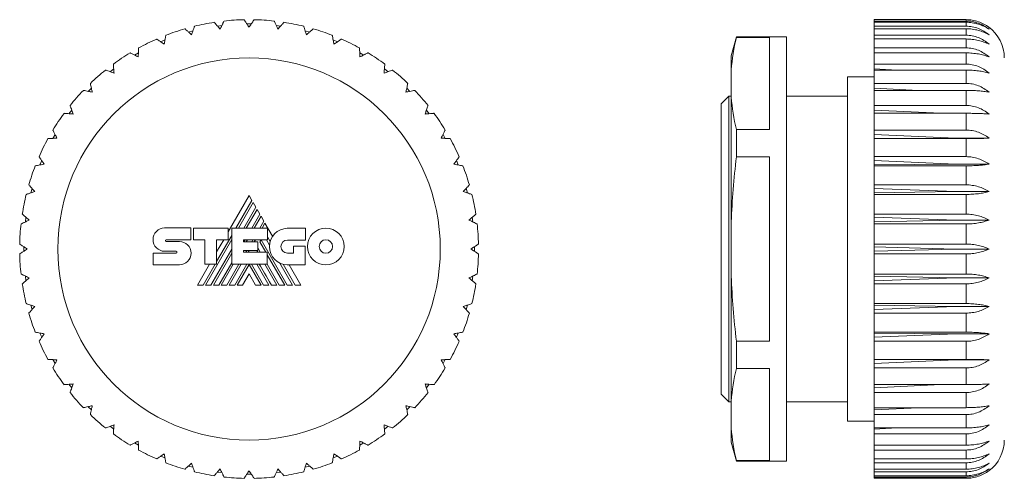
# Model space of a CAD drawing. Header units: millimetres. Extents: x 42 to 262, y 84 to 145.
# Tile 1 of 2: x 42 to 170, y 84 to 144. Entities that reach past the tile are written whole.
import ezdxf

# ---------------------------------------------------------------- set-up
doc = ezdxf.new("R2010")
doc.units = ezdxf.units.MM

msp = doc.modelspace()

# ---------------------------------------------------------------- linework, layer by layer
at = {"color": 7, "linetype": 'Continuous', "lineweight": 15}
for p, q in [((153.48, 144.41), (165.48, 144.41)), ((153.48, 144.41), (153.48, 144.23)), ((165.48, 144.23), (153.48, 144.23)), ((153.48, 144.07), (153.48, 144.23)), ((165.48, 144.23), (165.48, 144.41)), ((63.81, 142.79), (64.39, 142.95)), ((67.59, 143.58), (68.18, 143.66)), ((71.43, 143.88), (72.03, 143.88)), ((75.28, 143.66), (75.87, 143.58)), ((79.06, 142.95), (79.64, 142.79)), ((153.48, 144.07), (165.48, 144.07)), ((153.48, 144.07), (153.48, 143.55)), ((165.48, 143.55), (153.48, 143.55)), ((153.48, 143.22), (153.48, 143.55)), ((153.48, 143.22), (165.48, 143.22)), ((153.48, 143.22), (153.48, 142.37)), ((165.48, 143.55), (165.48, 144.07)), ((165.48, 142.37), (165.48, 143.22)), ((60.18, 141.52), (60.73, 141.75)), ((82.73, 141.75), (83.28, 141.52)), ((135.45, 142.16), (134.78, 139.66)), ((141.98, 142.16), (135.45, 142.16)), ((135.45, 142.16), (135.45, 142.09)), ((135.45, 142.09), (139.78, 142.09)), ((139.78, 142.09), (139.78, 130.04)), ((141.98, 142.16), (141.98, 86.66)), ((165.48, 142.37), (153.48, 142.37)), ((153.48, 141.88), (153.48, 142.37)), ((153.48, 141.88), (165.48, 141.88)), ((153.48, 141.88), (153.48, 140.71)), ((165.48, 140.71), (165.48, 141.88)), ((165.48, 140.71), (153.48, 140.71)), ((153.48, 140.08), (153.48, 140.71)), ((56.74, 139.78), (57.26, 140.08)), ((86.2, 140.08), (86.72, 139.78)), ((134.78, 137.84), (134.78, 139.66)), ((153.74, 140.07), (153.48, 140.08)), ((153.48, 140.07), (153.48, 140.08)), ((153.48, 140.07), (165.48, 140.07)), ((153.48, 140.07), (153.48, 138.6)), ((165.48, 138.6), (165.48, 140.07)), ((53.55, 137.6), (54.03, 137.97)), ((89.43, 137.97), (89.9, 137.6)), ((134.78, 134.29), (134.78, 137.84)), ((165.48, 138.6), (153.48, 138.6)), ((153.48, 137.97), (153.48, 138.6)), ((156.47, 137.82), (153.48, 137.97)), ((153.48, 137.82), (153.48, 137.97)), ((153.48, 137.82), (165.48, 137.82)), ((153.48, 137.82), (153.48, 136.08)), ((165.48, 136.08), (165.48, 137.82)), ((153.48, 136.91), (149.98, 136.91)), ((149.98, 136.91), (149.98, 91.91)), ((50.68, 135.03), (51.11, 135.46)), ((92.35, 135.46), (92.77, 135.03)), ((165.48, 136.08), (153.48, 136.08)), ((153.48, 135.46), (153.48, 136.08)), ((159.25, 135.16), (153.48, 135.46)), ((153.48, 135.16), (153.48, 135.46)), ((134.48, 134.41), (133.48, 133.41)), ((134.78, 134.41), (134.48, 134.41)), ((134.48, 134.41), (134.48, 114.41)), ((134.78, 117.96), (134.78, 134.29)), ((149.98, 134.41), (141.98, 134.41)), ((153.48, 135.16), (165.48, 135.16)), ((153.48, 135.16), (153.48, 133.18)), ((165.48, 133.18), (165.48, 135.16)), ((133.48, 114.41), (133.48, 133.41)), ((165.48, 133.18), (153.48, 133.18)), ((153.48, 132.59), (153.48, 133.18)), ((48.17, 132.11), (48.54, 132.59)), ((94.92, 132.59), (95.29, 132.11)), ((162.19, 132.16), (153.48, 132.59)), ((153.48, 132.16), (153.48, 132.59)), ((153.48, 132.16), (165.48, 132.16)), ((153.48, 132.16), (153.48, 129.97)), ((165.48, 129.97), (165.48, 132.16)), ((135.45, 130.04), (135.45, 126.46)), ((135.45, 130.04), (139.78, 130.04)), ((46.06, 128.88), (46.36, 129.4)), ((97.09, 129.4), (97.39, 128.88)), ((165.48, 129.97), (153.48, 129.97)), ((153.48, 129.4), (153.48, 129.97)), ((164.08, 128.91), (153.48, 129.4)), ((153.48, 128.88), (153.48, 129.4)), ((164.08, 128.91), (153.48, 128.88)), ((153.48, 128.85), (153.48, 128.88)), ((153.48, 128.85), (165.48, 128.85)), ((153.48, 128.85), (153.48, 126.49)), ((168.48, 128.91), (164.08, 128.91)), ((165.48, 126.49), (165.48, 128.85)), ((135.45, 126.46), (139.78, 126.46)), ((139.78, 126.46), (139.78, 102.37)), ((165.48, 126.49), (153.48, 126.49)), ((153.48, 125.97), (153.48, 126.49)), ((44.39, 125.41), (44.62, 125.97)), ((98.83, 125.97), (99.06, 125.41)), ((164.08, 125.51), (153.48, 125.97)), ((153.48, 125.41), (153.48, 125.97)), ((164.08, 125.51), (153.48, 125.41)), ((153.48, 125.29), (153.48, 125.41)), ((153.48, 125.29), (165.48, 125.29)), ((153.48, 125.29), (153.48, 122.8)), ((168.48, 125.51), (164.08, 125.51)), ((165.48, 122.8), (165.48, 125.29)), ((43.19, 121.75), (43.35, 122.33)), ((100.11, 122.33), (100.27, 121.75)), ((165.48, 122.8), (153.48, 122.8)), ((153.48, 122.33), (153.48, 122.8)), ((164.08, 121.92), (153.48, 122.33)), ((153.48, 121.75), (153.48, 122.33)), ((71.74, 121.39), (69.01, 116.67)), ((72.1, 120.76), (71.74, 121.39)), ((164.08, 121.92), (153.48, 121.75)), ((153.48, 121.55), (153.48, 121.75)), ((153.48, 121.55), (165.48, 121.55)), ((153.48, 121.55), (153.48, 118.97)), ((168.48, 121.92), (164.08, 121.92)), ((165.48, 118.97), (165.48, 121.55)), ((70.01, 117.14), (72.1, 120.76)), ((72.26, 120.48), (70.33, 117.14)), ((71.04, 117.14), (72.62, 119.87)), ((72.62, 119.87), (72.26, 120.48)), ((42.48, 117.96), (42.56, 118.56)), ((72.78, 119.59), (71.36, 117.14)), ((72.08, 117.14), (73.14, 118.97)), ((73.3, 118.69), (72.4, 117.14)), ((73.14, 118.97), (72.78, 119.59)), ((73.66, 118.06), (73.3, 118.69)), ((100.9, 118.56), (100.98, 117.96)), ((165.48, 118.97), (153.48, 118.97)), ((153.48, 118.56), (153.48, 118.97)), ((164.08, 118.2), (153.48, 118.56)), ((153.48, 117.96), (153.48, 118.56)), ((60.68, 117.16), (64.11, 117.16)), ((64.11, 117.16), (64.11, 115.62)), ((73.12, 117.14), (73.66, 118.06)), ((73.81, 117.79), (73.43, 117.14)), ((74.8, 116.09), (73.81, 117.79)), ((134.78, 110.87), (134.78, 117.96)), ((164.08, 118.2), (153.48, 117.96)), ((153.48, 117.69), (153.48, 117.96)), ((153.48, 117.69), (165.48, 117.69)), ((153.48, 117.69), (153.48, 115.06)), ((168.48, 118.2), (164.08, 118.2)), ((165.48, 115.06), (165.48, 117.69)), ((64.45, 115.62), (64.45, 117.15)), ((64.45, 117.15), (69.01, 117.15)), ((67.49, 112.78), (69.47, 116.2)), ((69.01, 117.15), (69.01, 115.63)), ((69.47, 117.14), (74.12, 117.14)), ((69.47, 112.42), (69.47, 117.14)), ((74.12, 117.14), (74.12, 115.61)), ((74.12, 116.01), (74.48, 115.38)), ((79.11, 117.12), (76.72, 117.12)), ((79.11, 115.59), (79.11, 117.12)), ((42.27, 114.11), (42.27, 114.71)), ((64.11, 115.62), (60.88, 115.62)), ((60.88, 115.39), (62.62, 115.39)), ((65.93, 115.62), (64.45, 115.62)), ((65.93, 112.42), (65.93, 115.62)), ((69.47, 115.64), (66.03, 109.69)), ((69.01, 115.63), (67.49, 115.63)), ((67.49, 115.63), (67.49, 112.42)), ((68.41, 115.63), (67.49, 114.04)), ((74.12, 115.61), (71.01, 115.61)), ((71.01, 115.61), (71.01, 115.36)), ((71.01, 115.36), (72.86, 115.36)), ((71.05, 115.36), (71.2, 115.61)), ((71.52, 115.61), (71.37, 115.36)), ((72.09, 115.36), (72.24, 115.61)), ((72.55, 115.61), (72.41, 115.36)), ((72.86, 115.36), (72.86, 114.21)), ((73.13, 115.33), (73.29, 115.6)), ((73.91, 113.98), (73.13, 115.33)), ((73.29, 115.6), (76.71, 109.69)), ((74.4, 114.91), (74, 115.61)), ((76.75, 115.59), (79.11, 115.59)), ((77.54, 114.78), (77.54, 113.87)), ((79.05, 114.78), (77.54, 114.78)), ((79.05, 112.35), (79.05, 114.78)), ((101.19, 114.71), (101.19, 114.11)), ((153.48, 114.71), (153.48, 115.06)), ((165.48, 115.06), (153.48, 115.06)), ((164.08, 114.41), (153.48, 114.71)), ((153.48, 114.11), (153.48, 114.71)), ((59.17, 112.35), (59.17, 113.87)), ((59.17, 113.87), (62.19, 113.87)), ((62.19, 114.12), (60.68, 114.12)), ((66.74, 109.69), (69.47, 114.41)), ((69.47, 113.85), (67.07, 109.69)), ((72.86, 114.21), (71.01, 114.21)), ((71.01, 114.21), (71.01, 113.98)), ((71.01, 113.98), (74.09, 113.98)), ((71.29, 113.98), (71.43, 114.21)), ((71.74, 114.21), (71.61, 113.98)), ((72.87, 113.98), (72.74, 114.21)), ((72.86, 114.57), (73.2, 113.98)), ((74.09, 113.98), (74.09, 112.42)), ((76.39, 109.69), (74.09, 113.66)), ((77.54, 113.87), (76.75, 113.87)), ((133.48, 95.41), (133.48, 114.41)), ((134.48, 114.41), (134.48, 94.41)), ((164.08, 114.41), (153.48, 114.11)), ((153.48, 113.77), (153.48, 114.11)), ((153.48, 113.77), (165.48, 113.77)), ((153.48, 113.77), (153.48, 111.14)), ((168.48, 114.41), (164.08, 114.41)), ((165.48, 111.14), (165.48, 113.77)), ((62.62, 112.35), (59.17, 112.35)), ((66.55, 112.42), (64.98, 109.69)), ((65.71, 109.69), (67.28, 112.42)), ((67.49, 112.42), (65.93, 112.42)), ((67.78, 109.69), (69.47, 112.62)), ((69.67, 112.42), (68.1, 109.69)), ((68.81, 109.69), (70.39, 112.42)), ((70.71, 112.42), (69.14, 109.69)), ((74.09, 112.42), (69.47, 112.42)), ((69.85, 109.69), (71.44, 112.42)), ((70.17, 109.69), (71.73, 112.4)), ((71.73, 112.4), (73.29, 109.69)), ((72.03, 112.42), (73.61, 109.69)), ((74.32, 109.69), (72.74, 112.42)), ((75.35, 109.69), (73.77, 112.42)), ((74.09, 112.43), (75.68, 109.69)), ((77.42, 109.69), (75.76, 112.56)), ((76.2, 112.41), (77.77, 109.69)), ((76.72, 112.35), (79.05, 112.35)), ((78.49, 109.69), (76.96, 112.35)), ((42.56, 110.27), (42.48, 110.87)), ((71.73, 111.16), (70.87, 109.69)), ((72.58, 109.69), (71.73, 111.16)), ((100.98, 110.87), (100.9, 110.27)), ((134.78, 94.53), (134.78, 110.87)), ((153.48, 110.87), (153.48, 111.14)), ((165.48, 111.14), (153.48, 111.14)), ((164.08, 110.63), (153.48, 110.87)), ((153.48, 110.27), (153.48, 110.87)), ((64.98, 109.69), (65.71, 109.69)), ((66.03, 109.69), (66.74, 109.69)), ((67.07, 109.69), (67.78, 109.69)), ((68.1, 109.69), (68.81, 109.69)), ((69.14, 109.69), (69.85, 109.69)), ((70.87, 109.69), (70.17, 109.69)), ((73.29, 109.69), (72.58, 109.69)), ((73.61, 109.69), (74.32, 109.69)), ((74.64, 109.69), (75.35, 109.69)), ((75.68, 109.69), (76.39, 109.69)), ((76.71, 109.69), (77.42, 109.69)), ((77.77, 109.69), (78.49, 109.69)), ((164.08, 110.63), (153.48, 110.27)), ((153.48, 109.86), (153.48, 110.27)), ((153.48, 109.86), (165.48, 109.86)), ((153.48, 109.86), (153.48, 107.27)), ((168.48, 110.63), (164.08, 110.63)), ((165.48, 107.27), (165.48, 109.86)), ((43.35, 106.5), (43.19, 107.08)), ((100.27, 107.08), (100.11, 106.5)), ((165.48, 107.27), (153.48, 107.27)), ((153.48, 107.08), (153.48, 107.27)), ((164.08, 106.91), (153.48, 107.08)), ((153.48, 106.5), (153.48, 107.08)), ((164.08, 106.91), (153.48, 106.5)), ((168.48, 106.91), (164.08, 106.91)), ((153.48, 106.03), (153.48, 106.5)), ((153.48, 106.03), (165.48, 106.03)), ((153.48, 106.03), (153.48, 103.53)), ((165.48, 103.53), (165.48, 106.03)), ((44.62, 102.86), (44.39, 103.42)), ((99.06, 103.42), (98.83, 102.86)), ((165.48, 103.53), (153.48, 103.53)), ((153.48, 103.42), (153.48, 103.53)), ((164.08, 103.32), (153.48, 103.42)), ((153.48, 102.86), (153.48, 103.42)), ((164.08, 103.32), (153.48, 102.86)), ((168.48, 103.32), (164.08, 103.32)), ((135.45, 102.37), (135.45, 98.78)), ((135.45, 102.37), (139.78, 102.37)), ((153.48, 102.34), (153.48, 102.86)), ((153.48, 102.34), (165.48, 102.34)), ((153.48, 102.34), (153.48, 99.98)), ((165.48, 99.98), (165.48, 102.34)), ((46.36, 99.42), (46.06, 99.94)), ((97.39, 99.94), (97.09, 99.42)), ((165.48, 99.98), (153.48, 99.98)), ((153.48, 99.94), (153.48, 99.98)), ((164.08, 99.91), (153.48, 99.94)), ((153.48, 99.42), (153.48, 99.94)), ((164.08, 99.91), (153.48, 99.42)), ((153.48, 98.86), (153.48, 99.42)), ((168.48, 99.91), (164.08, 99.91)), ((135.45, 98.78), (139.78, 98.78)), ((139.78, 98.78), (139.78, 86.74)), ((153.48, 98.86), (165.48, 98.86)), ((153.48, 98.86), (153.48, 96.67)), ((165.48, 96.67), (165.48, 98.86)), ((48.54, 96.24), (48.17, 96.72)), ((95.29, 96.72), (94.92, 96.24)), ((165.48, 96.67), (153.48, 96.67)), ((162.19, 96.67), (153.48, 96.24)), ((153.48, 96.24), (153.48, 96.67)), ((133.48, 95.41), (134.48, 94.41)), ((153.48, 95.64), (153.48, 96.24)), ((153.48, 95.64), (165.48, 95.64)), ((153.48, 95.64), (153.48, 93.66)), ((165.48, 93.66), (165.48, 95.64)), ((134.48, 94.41), (134.78, 94.41)), ((134.78, 90.99), (134.78, 94.53)), ((141.98, 94.41), (149.98, 94.41)), ((51.11, 93.37), (50.68, 93.79)), ((92.77, 93.79), (92.35, 93.37)), ((165.48, 93.66), (153.48, 93.66)), ((159.25, 93.66), (153.48, 93.37)), ((153.48, 93.37), (153.48, 93.66)), ((153.48, 92.75), (153.48, 93.37)), ((153.48, 92.75), (165.48, 92.75)), ((153.48, 92.75), (153.48, 91.01)), ((165.48, 91.01), (165.48, 92.75)), ((149.98, 91.91), (153.48, 91.91)), ((54.03, 90.86), (53.55, 91.22)), ((89.9, 91.22), (89.43, 90.86)), ((134.78, 89.16), (134.78, 90.99)), ((165.48, 91.01), (153.48, 91.01)), ((156.47, 91.01), (153.48, 90.86)), ((153.48, 90.86), (153.48, 91.01)), ((153.48, 90.22), (153.48, 90.86)), ((153.48, 90.22), (165.48, 90.22)), ((153.48, 90.22), (153.48, 88.76)), ((165.48, 88.76), (165.48, 90.22)), ((57.26, 88.75), (56.74, 89.05)), ((86.72, 89.05), (86.2, 88.75)), ((134.78, 89.16), (135.45, 86.66)), ((165.48, 88.76), (153.48, 88.76)), ((153.74, 88.76), (153.48, 88.75)), ((153.48, 88.75), (153.48, 88.76)), ((153.48, 88.12), (153.48, 88.75)), ((153.48, 88.12), (165.48, 88.12)), ((153.48, 88.12), (153.48, 86.95)), ((165.48, 86.95), (165.48, 88.12)), ((60.73, 87.08), (60.18, 87.31)), ((83.28, 87.31), (82.73, 87.08)), ((135.45, 86.74), (135.45, 86.66)), ((135.45, 86.74), (139.78, 86.74)), ((135.45, 86.66), (141.98, 86.66)), ((165.48, 86.95), (153.48, 86.95)), ((153.48, 86.46), (153.48, 86.95)), ((153.48, 86.46), (165.48, 86.46)), ((153.48, 86.46), (153.48, 85.61)), ((165.48, 85.61), (165.48, 86.46)), ((64.39, 85.88), (63.81, 86.03)), ((68.18, 85.16), (67.59, 85.24)), ((75.87, 85.24), (75.28, 85.16)), ((79.64, 86.03), (79.06, 85.88)), ((165.48, 85.61), (153.48, 85.61)), ((153.48, 85.27), (153.48, 85.61)), ((153.48, 85.27), (165.48, 85.27)), ((153.48, 85.27), (153.48, 84.76)), ((165.48, 84.76), (165.48, 85.27)), ((72.03, 84.95), (71.43, 84.95)), ((165.48, 84.76), (153.48, 84.76)), ((153.48, 84.59), (153.48, 84.76)), ((153.48, 84.59), (165.48, 84.59)), ((153.48, 84.59), (153.48, 84.42)), ((165.48, 84.42), (153.48, 84.42)), ((165.48, 84.42), (165.48, 84.59))]:
    msp.add_line(p, q, dxfattribs=at)
msp.add_circle((71.73, 114.41), 25, dxfattribs=at)
for centre, radius, start, end in [((71.73, 114.41), 30, 91.2329, 96.2671), ((71.73, 114.41), 30, 83.7329, 88.7671), ((71.73, 114.41), 30, 106.2329, 111.2671), ((71.73, 114.41), 30, 98.7329, 103.7671), ((71.73, 114.41), 30, 76.2329, 81.2671), ((71.73, 114.41), 30, 68.7329, 73.7671), ((165.48, 139.41), 5, 0, 53.9007), ((71.73, 114.41), 30, 113.7329, 118.7671), ((71.73, 114.41), 30, 61.2329, 66.2671), ((71.73, 114.41), 30, 121.2329, 126.2671), ((71.73, 114.41), 30, 53.7329, 58.7671), ((71.73, 114.41), 30, 128.7329, 133.7671), ((71.73, 114.41), 30, 46.2329, 51.2671), ((71.73, 114.41), 30, 136.2329, 141.2671), ((71.73, 114.41), 30, 38.7329, 43.7671), ((71.73, 114.41), 30, 143.7329, 148.7671), ((71.73, 114.41), 30, 31.2329, 36.2671), ((71.73, 114.41), 30, 151.2329, 156.2671), ((71.73, 114.41), 30, 23.7329, 28.7671), ((71.73, 114.41), 30, 158.7329, 163.7671), ((71.73, 114.41), 30, 16.2329, 21.2671), ((71.73, 114.41), 30, 166.2329, 171.2671), ((71.73, 114.41), 30, 8.7329, 13.7671), ((71.73, 114.41), 30, 173.7329, 178.7671), ((71.73, 114.41), 30, 1.2329, 6.2671), ((71.73, 114.41), 30, 181.2329, 186.2671), ((71.73, 114.41), 30, 353.7329, 358.7671), ((71.73, 114.41), 30, 188.7329, 193.7671), ((71.73, 114.41), 30, 346.2329, 351.2671), ((71.73, 114.41), 30, 196.2329, 201.2671), ((71.73, 114.41), 30, 338.7329, 343.7671), ((71.73, 114.41), 30, 203.7329, 208.7671), ((71.73, 114.41), 30, 331.2329, 336.2671), ((71.73, 114.41), 30, 211.2329, 216.2671), ((71.73, 114.41), 30, 323.7329, 328.7671), ((71.73, 114.41), 30, 218.7329, 223.7671), ((71.73, 114.41), 30, 316.2329, 321.2671), ((71.73, 114.41), 30, 226.2329, 231.2671), ((71.73, 114.41), 30, 308.7329, 313.7671), ((71.73, 114.41), 30, 233.7329, 238.7671), ((71.73, 114.41), 30, 301.2329, 306.2671), ((165.48, 89.41), 5, 306.7158, 0), ((71.73, 114.41), 30, 241.2329, 246.2671), ((71.73, 114.41), 30, 293.7329, 298.7671), ((71.73, 114.41), 30, 248.7329, 253.7671), ((71.73, 114.41), 30, 286.2329, 291.2671), ((71.73, 114.41), 30, 256.2329, 261.2671), ((71.73, 114.41), 30, 278.7329, 283.7671), ((71.73, 114.41), 30, 263.7329, 268.7671), ((71.73, 114.41), 30, 271.2329, 276.2671)]:
    msp.add_arc(centre, radius, start, end, dxfattribs=at)
for points in [[(68.45, 144.23), (68.45, 144.23), (68.44, 144.21), (68.4, 144.11), (68.36, 144.04), (68.27, 143.86), (68.22, 143.75), (68.1, 143.48), (68.02, 143.33), (67.94, 143.16)], [(71.73, 143.41), (71.63, 143.57), (71.54, 143.71), (71.38, 143.95), (71.31, 144.06), (71.2, 144.23), (71.16, 144.29), (71.1, 144.38), (71.08, 144.41), (71.08, 144.41)], [(72.37, 144.41), (72.37, 144.41), (72.36, 144.38), (72.3, 144.3), (72.26, 144.23), (72.15, 144.06), (72.08, 143.95), (71.92, 143.71), (71.83, 143.57), (71.73, 143.41)], [(75.51, 143.16), (75.43, 143.33), (75.36, 143.48), (75.24, 143.74), (75.18, 143.86), (75.09, 144.04), (75.06, 144.11), (75.02, 144.21), (75, 144.23), (75, 144.23)], [(168.48, 143.41), (168.27, 143.57), (168.06, 143.71), (167.59, 143.95), (167.35, 144.06), (166.83, 144.23), (166.57, 144.29), (166.03, 144.38), (165.76, 144.41), (165.48, 144.41)], [(165.48, 144.23), (165.76, 144.23), (166.03, 144.21), (166.57, 144.11), (166.83, 144.04), (167.35, 143.86), (167.59, 143.75), (168.05, 143.48), (168.27, 143.33), (168.48, 143.16)], [(64.22, 142.42), (64.09, 142.55), (63.96, 142.66), (63.75, 142.85), (63.65, 142.94), (63.5, 143.08), (63.44, 143.13), (63.36, 143.2), (63.34, 143.22), (63.34, 143.22)], [(64.59, 143.55), (64.59, 143.55), (64.58, 143.53), (64.55, 143.43), (64.52, 143.35), (64.46, 143.16), (64.42, 143.04), (64.33, 142.76), (64.28, 142.6), (64.22, 142.42)], [(67.94, 143.16), (67.82, 143.31), (67.72, 143.43), (67.53, 143.65), (67.44, 143.75), (67.31, 143.91), (67.26, 143.96), (67.19, 144.04), (67.17, 144.07), (67.17, 144.07)], [(76.28, 144.07), (76.28, 144.07), (76.27, 144.04), (76.2, 143.97), (76.15, 143.91), (76.01, 143.75), (75.93, 143.65), (75.74, 143.43), (75.63, 143.31), (75.51, 143.16)], [(79.23, 142.42), (79.18, 142.6), (79.13, 142.76), (79.04, 143.04), (79, 143.16), (78.93, 143.35), (78.91, 143.43), (78.88, 143.53), (78.87, 143.55), (78.87, 143.55)], [(80.12, 143.22), (80.12, 143.22), (80.1, 143.2), (80.02, 143.13), (79.96, 143.08), (79.81, 142.94), (79.71, 142.86), (79.5, 142.66), (79.37, 142.55), (79.23, 142.42)], [(168.48, 143.16), (168.27, 143.31), (168.06, 143.43), (167.59, 143.65), (167.35, 143.75), (166.83, 143.91), (166.57, 143.96), (166.03, 144.04), (165.76, 144.07), (165.48, 144.07)], [(165.48, 143.55), (165.76, 143.55), (166.03, 143.53), (166.57, 143.43), (166.83, 143.35), (167.35, 143.16), (167.59, 143.04), (168.05, 142.76), (168.27, 142.6), (168.48, 142.42)], [(168.48, 142.42), (168.27, 142.55), (168.06, 142.66), (167.59, 142.85), (167.35, 142.94), (166.83, 143.08), (166.57, 143.13), (166.03, 143.2), (165.76, 143.22), (165.48, 143.22)], [(60.63, 141.21), (60.48, 141.31), (60.34, 141.4), (60.1, 141.57), (60, 141.64), (59.83, 141.76), (59.76, 141.8), (59.68, 141.86), (59.65, 141.88), (59.65, 141.88)], [(60.85, 142.37), (60.85, 142.37), (60.84, 142.34), (60.82, 142.24), (60.81, 142.16), (60.77, 141.96), (60.75, 141.84), (60.7, 141.55), (60.66, 141.39), (60.63, 141.21)], [(82.83, 141.21), (82.79, 141.39), (82.76, 141.55), (82.71, 141.84), (82.69, 141.96), (82.65, 142.16), (82.63, 142.24), (82.62, 142.34), (82.61, 142.37), (82.61, 142.37)], [(83.8, 141.88), (83.8, 141.88), (83.78, 141.86), (83.69, 141.8), (83.63, 141.76), (83.46, 141.64), (83.36, 141.57), (83.12, 141.4), (82.98, 141.31), (82.83, 141.21)], [(165.48, 142.37), (165.76, 142.37), (166.03, 142.34), (166.57, 142.24), (166.83, 142.16), (167.35, 141.96), (167.59, 141.84), (168.05, 141.55), (168.27, 141.39), (168.48, 141.21)], [(168.48, 141.21), (168.27, 141.31), (168.06, 141.4), (167.59, 141.57), (167.35, 141.64), (166.83, 141.76), (166.57, 141.8), (166.03, 141.86), (165.76, 141.88), (165.48, 141.88)], [(57.29, 140.71), (57.29, 140.71), (57.29, 140.68), (57.28, 140.58), (57.28, 140.5), (57.27, 140.3), (57.26, 140.17), (57.25, 139.88), (57.24, 139.71), (57.23, 139.53)], [(86.23, 139.53), (86.22, 139.71), (86.21, 139.88), (86.2, 140.17), (86.19, 140.29), (86.18, 140.5), (86.17, 140.58), (86.17, 140.68), (86.17, 140.71), (86.17, 140.71)], [(165.48, 140.71), (165.76, 140.71), (166.03, 140.68), (166.57, 140.58), (166.83, 140.5), (167.35, 140.3), (167.59, 140.17), (168.05, 139.88), (168.27, 139.71), (168.48, 139.53)], [(57.23, 139.53), (57.06, 139.61), (56.92, 139.69), (56.66, 139.82), (56.54, 139.88), (56.36, 139.97), (56.29, 140), (56.2, 140.05), (56.17, 140.07), (56.17, 140.07)], [(87.28, 140.07), (87.28, 140.07), (87.26, 140.05), (87.17, 140.01), (87.1, 139.97), (86.91, 139.88), (86.8, 139.82), (86.54, 139.69), (86.39, 139.61), (86.23, 139.53)], [(168.48, 139.53), (168.27, 139.61), (168.06, 139.69), (167.59, 139.82), (167.35, 139.88), (166.83, 139.97), (166.57, 140), (166.03, 140.05), (165.76, 140.07), (165.48, 140.07)], [(54.07, 137.42), (53.9, 137.48), (53.74, 137.54), (53.47, 137.63), (53.35, 137.68), (53.16, 137.74), (53.08, 137.77), (52.98, 137.81), (52.96, 137.82), (52.96, 137.82)], [(53.98, 138.6), (53.98, 138.6), (53.98, 138.57), (53.99, 138.47), (54, 138.39), (54.01, 138.19), (54.02, 138.06), (54.05, 137.77), (54.06, 137.6), (54.07, 137.42)], [(89.38, 137.42), (89.4, 137.6), (89.41, 137.77), (89.43, 138.06), (89.44, 138.19), (89.46, 138.39), (89.47, 138.47), (89.47, 138.57), (89.48, 138.6), (89.48, 138.6)], [(90.5, 137.82), (90.5, 137.82), (90.47, 137.81), (90.38, 137.77), (90.3, 137.74), (90.11, 137.68), (89.99, 137.63), (89.72, 137.54), (89.56, 137.48), (89.38, 137.42)], [(165.48, 138.6), (165.76, 138.6), (166.03, 138.57), (166.57, 138.47), (166.83, 138.39), (167.35, 138.19), (167.59, 138.06), (168.05, 137.77), (168.27, 137.6), (168.48, 137.42)], [(168.48, 137.42), (168.27, 137.48), (168.06, 137.54), (167.59, 137.63), (167.35, 137.68), (166.83, 137.74), (166.57, 137.77), (166.03, 137.81), (165.76, 137.82), (165.48, 137.82)], [(50.98, 136.08), (50.98, 136.08), (50.98, 136.05), (51, 135.95), (51.02, 135.87), (51.06, 135.67), (51.09, 135.55), (51.15, 135.26), (51.18, 135.1), (51.22, 134.92)], [(92.24, 134.92), (92.27, 135.1), (92.31, 135.26), (92.37, 135.55), (92.39, 135.67), (92.44, 135.87), (92.45, 135.95), (92.48, 136.05), (92.48, 136.08), (92.48, 136.08)], [(165.48, 136.08), (165.76, 136.08), (166.03, 136.05), (166.57, 135.95), (166.83, 135.87), (167.35, 135.67), (167.59, 135.55), (168.05, 135.26), (168.27, 135.1), (168.48, 134.92)], [(51.22, 134.92), (51.04, 134.96), (50.88, 134.99), (50.6, 135.05), (50.47, 135.08), (50.27, 135.12), (50.19, 135.14), (50.09, 135.16), (50.06, 135.16), (50.06, 135.16)], [(93.39, 135.16), (93.39, 135.16), (93.37, 135.16), (93.26, 135.14), (93.19, 135.12), (92.99, 135.08), (92.86, 135.05), (92.58, 134.99), (92.42, 134.96), (92.24, 134.92)], [(168.48, 134.92), (168.27, 134.96), (168.06, 134.99), (167.59, 135.05), (167.35, 135.08), (166.83, 135.12), (166.57, 135.14), (166.03, 135.16), (165.76, 135.16), (165.48, 135.16)], [(48.33, 133.18), (48.33, 133.18), (48.34, 133.16), (48.37, 133.06), (48.4, 132.99), (48.47, 132.79), (48.51, 132.67), (48.6, 132.4), (48.66, 132.24), (48.72, 132.07)], [(94.74, 132.07), (94.8, 132.24), (94.85, 132.4), (94.95, 132.67), (94.99, 132.79), (95.06, 132.99), (95.09, 133.06), (95.12, 133.16), (95.13, 133.18), (95.13, 133.18)], [(165.48, 133.18), (165.76, 133.18), (166.03, 133.16), (166.57, 133.06), (166.83, 132.99), (167.35, 132.79), (167.59, 132.67), (168.05, 132.4), (168.27, 132.24), (168.48, 132.07)], [(48.72, 132.07), (48.54, 132.08), (48.37, 132.09), (48.08, 132.12), (47.96, 132.13), (47.75, 132.14), (47.67, 132.15), (47.57, 132.16), (47.54, 132.16), (47.54, 132.16)], [(95.92, 132.16), (95.92, 132.16), (95.89, 132.16), (95.79, 132.15), (95.71, 132.14), (95.5, 132.13), (95.38, 132.12), (95.09, 132.09), (94.92, 132.08), (94.74, 132.07)], [(168.48, 132.07), (168.27, 132.08), (168.06, 132.09), (167.59, 132.12), (167.35, 132.13), (166.83, 132.14), (166.57, 132.15), (166.03, 132.16), (165.76, 132.16), (165.48, 132.16)], [(46.61, 128.91), (46.43, 128.9), (46.26, 128.89), (45.97, 128.88), (45.85, 128.87), (45.64, 128.86), (45.56, 128.86), (45.46, 128.85), (45.43, 128.85), (45.43, 128.85)], [(46.08, 129.97), (46.08, 129.97), (46.09, 129.94), (46.14, 129.85), (46.17, 129.78), (46.27, 129.6), (46.32, 129.49), (46.45, 129.23), (46.53, 129.08), (46.61, 128.91)], [(96.84, 128.91), (96.93, 129.08), (97, 129.23), (97.13, 129.48), (97.19, 129.6), (97.29, 129.78), (97.32, 129.85), (97.37, 129.94), (97.38, 129.97), (97.38, 129.97)], [(98.03, 128.85), (98.03, 128.85), (98, 128.85), (97.89, 128.86), (97.82, 128.86), (97.61, 128.87), (97.49, 128.88), (97.2, 128.89), (97.03, 128.9), (96.84, 128.91)], [(165.48, 129.97), (165.76, 129.97), (166.03, 129.94), (166.57, 129.85), (166.83, 129.78), (167.35, 129.6), (167.59, 129.49), (168.05, 129.23), (168.27, 129.08), (168.48, 128.91)], [(168.48, 128.91), (168.27, 128.9), (168.06, 128.89), (167.59, 128.88), (167.35, 128.87), (166.83, 128.86), (166.57, 128.86), (166.03, 128.85), (165.76, 128.85), (165.48, 128.85)], [(44.27, 126.49), (44.27, 126.49), (44.28, 126.46), (44.34, 126.38), (44.39, 126.31), (44.5, 126.14), (44.57, 126.04), (44.74, 125.8), (44.83, 125.66), (44.94, 125.51)], [(98.52, 125.51), (98.63, 125.66), (98.72, 125.8), (98.88, 126.04), (98.96, 126.14), (99.07, 126.31), (99.12, 126.38), (99.18, 126.46), (99.19, 126.49), (99.19, 126.49)], [(165.48, 126.49), (165.76, 126.49), (166.03, 126.46), (166.57, 126.38), (166.83, 126.31), (167.35, 126.14), (167.59, 126.04), (168.05, 125.8), (168.27, 125.66), (168.48, 125.51)], [(44.94, 125.51), (44.75, 125.48), (44.59, 125.45), (44.31, 125.39), (44.18, 125.37), (43.98, 125.33), (43.9, 125.32), (43.8, 125.3), (43.77, 125.29), (43.77, 125.29)], [(99.69, 125.29), (99.69, 125.29), (99.66, 125.3), (99.56, 125.32), (99.48, 125.33), (99.28, 125.37), (99.15, 125.39), (98.87, 125.45), (98.7, 125.48), (98.52, 125.51)], [(168.48, 125.51), (168.27, 125.48), (168.06, 125.45), (167.59, 125.39), (167.35, 125.37), (166.83, 125.33), (166.57, 125.32), (166.03, 125.3), (165.76, 125.29), (165.48, 125.29)], [(42.93, 122.8), (42.93, 122.8), (42.94, 122.78), (43.01, 122.7), (43.07, 122.64), (43.2, 122.49), (43.29, 122.4), (43.48, 122.18), (43.59, 122.06), (43.72, 121.92)], [(99.74, 121.92), (99.86, 122.06), (99.98, 122.18), (100.17, 122.4), (100.25, 122.49), (100.39, 122.64), (100.44, 122.7), (100.51, 122.78), (100.53, 122.8), (100.53, 122.8)], [(165.48, 122.8), (165.76, 122.8), (166.03, 122.78), (166.57, 122.7), (166.83, 122.64), (167.35, 122.49), (167.59, 122.4), (168.05, 122.18), (168.27, 122.06), (168.48, 121.92)], [(43.72, 121.92), (43.54, 121.86), (43.38, 121.81), (43.11, 121.72), (42.99, 121.68), (42.79, 121.62), (42.72, 121.59), (42.62, 121.56), (42.59, 121.55), (42.59, 121.55)], [(100.87, 121.55), (100.87, 121.55), (100.84, 121.56), (100.74, 121.59), (100.67, 121.62), (100.47, 121.68), (100.35, 121.72), (100.08, 121.81), (99.92, 121.86), (99.74, 121.92)], [(168.48, 121.92), (168.27, 121.86), (168.06, 121.81), (167.59, 121.72), (167.35, 121.68), (166.83, 121.62), (166.57, 121.59), (166.03, 121.56), (165.76, 121.55), (165.48, 121.55)], [(42.08, 118.97), (42.08, 118.97), (42.1, 118.95), (42.18, 118.88), (42.24, 118.83), (42.39, 118.7), (42.49, 118.62), (42.71, 118.43), (42.84, 118.32), (42.98, 118.2)], [(100.48, 118.2), (100.62, 118.32), (100.75, 118.43), (100.97, 118.62), (101.06, 118.7), (101.22, 118.83), (101.28, 118.88), (101.36, 118.95), (101.38, 118.97), (101.38, 118.97)], [(165.48, 118.97), (165.76, 118.97), (166.03, 118.95), (166.57, 118.88), (166.83, 118.83), (167.35, 118.7), (167.59, 118.62), (168.05, 118.43), (168.27, 118.32), (168.48, 118.2)], [(42.98, 118.2), (42.81, 118.12), (42.66, 118.05), (42.4, 117.92), (42.28, 117.87), (42.1, 117.78), (42.03, 117.75), (41.93, 117.7), (41.91, 117.69), (41.91, 117.69)], [(101.55, 117.69), (101.55, 117.69), (101.53, 117.7), (101.43, 117.74), (101.36, 117.78), (101.17, 117.87), (101.06, 117.92), (100.8, 118.05), (100.65, 118.12), (100.48, 118.2)], [(168.48, 118.2), (168.27, 118.12), (168.06, 118.05), (167.59, 117.92), (167.35, 117.87), (166.83, 117.78), (166.57, 117.75), (166.03, 117.7), (165.76, 117.69), (165.48, 117.69)], [(41.74, 115.06), (41.74, 115.06), (41.76, 115.04), (41.85, 114.99), (41.91, 114.94), (42.08, 114.83), (42.19, 114.76), (42.43, 114.6), (42.57, 114.51), (42.73, 114.41)], [(100.73, 114.41), (100.88, 114.51), (101.02, 114.6), (101.27, 114.76), (101.37, 114.83), (101.55, 114.94), (101.61, 114.99), (101.7, 115.04), (101.72, 115.06), (101.72, 115.06)], [(165.48, 115.06), (165.76, 115.06), (166.03, 115.04), (166.57, 114.99), (166.83, 114.94), (167.35, 114.83), (167.59, 114.76), (168.05, 114.6), (168.27, 114.51), (168.48, 114.41)], [(42.73, 114.41), (42.57, 114.31), (42.44, 114.22), (42.19, 114.06), (42.08, 113.99), (41.91, 113.88), (41.85, 113.84), (41.76, 113.78), (41.74, 113.77), (41.74, 113.77)], [(101.72, 113.77), (101.72, 113.77), (101.7, 113.78), (101.61, 113.84), (101.55, 113.88), (101.37, 113.99), (101.27, 114.06), (101.02, 114.22), (100.88, 114.31), (100.73, 114.41)], [(168.48, 114.41), (168.27, 114.31), (168.06, 114.22), (167.59, 114.06), (167.35, 113.99), (166.83, 113.88), (166.57, 113.84), (166.03, 113.78), (165.76, 113.77), (165.48, 113.77)], [(41.91, 111.14), (41.91, 111.14), (41.93, 111.13), (42.03, 111.08), (42.1, 111.05), (42.28, 110.96), (42.4, 110.91), (42.66, 110.78), (42.81, 110.71), (42.98, 110.63)], [(100.48, 110.63), (100.65, 110.71), (100.8, 110.78), (101.06, 110.9), (101.17, 110.96), (101.36, 111.05), (101.43, 111.08), (101.53, 111.13), (101.55, 111.14), (101.55, 111.14)], [(165.48, 111.14), (165.76, 111.14), (166.03, 111.13), (166.57, 111.08), (166.83, 111.05), (167.35, 110.96), (167.59, 110.91), (168.05, 110.78), (168.27, 110.71), (168.48, 110.63)], [(42.98, 110.63), (42.84, 110.51), (42.71, 110.4), (42.49, 110.21), (42.39, 110.13), (42.24, 109.99), (42.18, 109.94), (42.1, 109.88), (42.08, 109.86), (42.08, 109.86)], [(101.38, 109.86), (101.38, 109.86), (101.36, 109.88), (101.28, 109.94), (101.22, 109.99), (101.07, 110.13), (100.97, 110.21), (100.75, 110.4), (100.62, 110.51), (100.48, 110.63)], [(168.48, 110.63), (168.27, 110.51), (168.06, 110.4), (167.59, 110.21), (167.35, 110.13), (166.83, 109.99), (166.57, 109.94), (166.03, 109.88), (165.76, 109.86), (165.48, 109.86)], [(42.59, 107.27), (42.59, 107.27), (42.62, 107.27), (42.72, 107.23), (42.79, 107.21), (42.99, 107.14), (43.11, 107.11), (43.38, 107.02), (43.54, 106.96), (43.72, 106.91)], [(43.72, 106.91), (43.59, 106.77), (43.48, 106.65), (43.29, 106.43), (43.2, 106.34), (43.07, 106.18), (43.01, 106.13), (42.94, 106.05), (42.93, 106.03), (42.93, 106.03)], [(99.74, 106.91), (99.92, 106.96), (100.07, 107.02), (100.35, 107.11), (100.47, 107.14), (100.67, 107.21), (100.74, 107.23), (100.84, 107.27), (100.87, 107.27), (100.87, 107.27)], [(100.53, 106.03), (100.53, 106.03), (100.52, 106.05), (100.44, 106.12), (100.39, 106.18), (100.25, 106.34), (100.17, 106.43), (99.98, 106.65), (99.86, 106.77), (99.74, 106.91)], [(165.48, 107.27), (165.76, 107.27), (166.03, 107.27), (166.57, 107.23), (166.83, 107.21), (167.35, 107.14), (167.59, 107.11), (168.05, 107.02), (168.27, 106.96), (168.48, 106.91)], [(168.48, 106.91), (168.27, 106.77), (168.06, 106.65), (167.59, 106.43), (167.35, 106.34), (166.83, 106.18), (166.57, 106.13), (166.03, 106.05), (165.76, 106.03), (165.48, 106.03)], [(43.77, 103.53), (43.77, 103.53), (43.8, 103.53), (43.9, 103.51), (43.98, 103.49), (44.18, 103.46), (44.3, 103.43), (44.59, 103.38), (44.75, 103.35), (44.94, 103.32)], [(44.94, 103.32), (44.83, 103.16), (44.74, 103.03), (44.57, 102.79), (44.5, 102.68), (44.39, 102.51), (44.34, 102.45), (44.28, 102.36), (44.27, 102.34), (44.27, 102.34)], [(98.52, 103.32), (98.7, 103.35), (98.87, 103.38), (99.15, 103.43), (99.28, 103.46), (99.48, 103.49), (99.56, 103.51), (99.66, 103.53), (99.69, 103.53), (99.69, 103.53)], [(99.19, 102.34), (99.19, 102.34), (99.18, 102.36), (99.12, 102.45), (99.07, 102.51), (98.96, 102.68), (98.89, 102.78), (98.72, 103.02), (98.63, 103.16), (98.52, 103.32)], [(165.48, 103.53), (165.76, 103.53), (166.03, 103.53), (166.57, 103.51), (166.83, 103.49), (167.35, 103.46), (167.59, 103.43), (168.05, 103.38), (168.27, 103.35), (168.48, 103.32)], [(168.48, 103.32), (168.27, 103.16), (168.06, 103.03), (167.59, 102.79), (167.35, 102.68), (166.83, 102.51), (166.57, 102.45), (166.03, 102.36), (165.76, 102.34), (165.48, 102.34)], [(45.43, 99.98), (45.43, 99.98), (45.46, 99.97), (45.56, 99.97), (45.64, 99.96), (45.85, 99.95), (45.97, 99.95), (46.26, 99.93), (46.43, 99.92), (46.61, 99.91)], [(46.61, 99.91), (46.53, 99.75), (46.46, 99.6), (46.32, 99.34), (46.27, 99.23), (46.17, 99.04), (46.14, 98.98), (46.09, 98.88), (46.08, 98.86), (46.08, 98.86)], [(96.84, 99.91), (97.03, 99.92), (97.19, 99.93), (97.48, 99.95), (97.61, 99.95), (97.82, 99.96), (97.89, 99.97), (98, 99.97), (98.03, 99.98), (98.03, 99.98)], [(97.38, 98.86), (97.38, 98.86), (97.37, 98.88), (97.32, 98.97), (97.29, 99.05), (97.19, 99.23), (97.14, 99.34), (97, 99.6), (96.93, 99.75), (96.84, 99.91)], [(165.48, 99.98), (165.76, 99.98), (166.03, 99.97), (166.57, 99.97), (166.83, 99.96), (167.35, 99.95), (167.59, 99.95), (168.05, 99.93), (168.27, 99.92), (168.48, 99.91)], [(168.48, 99.91), (168.27, 99.75), (168.06, 99.6), (167.59, 99.34), (167.35, 99.23), (166.83, 99.04), (166.57, 98.98), (166.03, 98.88), (165.76, 98.86), (165.48, 98.86)], [(47.54, 96.67), (47.54, 96.67), (47.57, 96.67), (47.67, 96.68), (47.75, 96.68), (47.96, 96.7), (48.08, 96.71), (48.37, 96.73), (48.54, 96.74), (48.72, 96.76)], [(48.72, 96.76), (48.66, 96.58), (48.6, 96.43), (48.51, 96.15), (48.47, 96.03), (48.4, 95.84), (48.37, 95.77), (48.34, 95.67), (48.33, 95.64), (48.33, 95.64)], [(94.74, 96.76), (94.92, 96.74), (95.09, 96.73), (95.38, 96.71), (95.5, 96.7), (95.71, 96.68), (95.78, 96.68), (95.89, 96.67), (95.92, 96.67), (95.92, 96.67)], [(95.13, 95.64), (95.13, 95.64), (95.12, 95.67), (95.09, 95.77), (95.06, 95.84), (94.99, 96.03), (94.95, 96.15), (94.85, 96.43), (94.8, 96.58), (94.74, 96.76)], [(168.48, 96.76), (168.27, 96.58), (168.06, 96.43), (167.59, 96.15), (167.35, 96.03), (166.83, 95.84), (166.57, 95.77), (166.03, 95.67), (165.76, 95.64), (165.48, 95.64)], [(165.48, 96.67), (165.76, 96.67), (166.03, 96.67), (166.57, 96.68), (166.83, 96.68), (167.35, 96.7), (167.59, 96.71), (168.05, 96.73), (168.27, 96.74), (168.48, 96.76)], [(50.06, 93.66), (50.06, 93.66), (50.09, 93.67), (50.19, 93.69), (50.27, 93.7), (50.47, 93.75), (50.59, 93.77), (50.88, 93.83), (51.04, 93.87), (51.22, 93.91)], [(51.22, 93.91), (51.18, 93.73), (51.15, 93.56), (51.09, 93.28), (51.06, 93.16), (51.02, 92.95), (51, 92.88), (50.98, 92.78), (50.98, 92.75), (50.98, 92.75)], [(92.24, 93.91), (92.42, 93.87), (92.58, 93.83), (92.86, 93.77), (92.99, 93.75), (93.19, 93.7), (93.26, 93.69), (93.37, 93.67), (93.39, 93.66), (93.39, 93.66)], [(92.48, 92.75), (92.48, 92.75), (92.48, 92.77), (92.45, 92.88), (92.44, 92.95), (92.39, 93.16), (92.37, 93.28), (92.31, 93.56), (92.27, 93.73), (92.24, 93.91)], [(168.48, 93.91), (168.27, 93.73), (168.06, 93.56), (167.59, 93.28), (167.35, 93.16), (166.83, 92.95), (166.57, 92.88), (166.03, 92.78), (165.76, 92.75), (165.48, 92.75)], [(165.48, 93.66), (165.76, 93.66), (166.03, 93.67), (166.57, 93.69), (166.83, 93.7), (167.35, 93.75), (167.59, 93.77), (168.05, 93.83), (168.27, 93.87), (168.48, 93.91)], [(52.96, 91.01), (52.96, 91.01), (52.98, 91.02), (53.08, 91.05), (53.16, 91.08), (53.35, 91.15), (53.47, 91.19), (53.74, 91.29), (53.9, 91.34), (54.07, 91.41)], [(54.07, 91.41), (54.06, 91.22), (54.05, 91.06), (54.02, 90.77), (54.01, 90.64), (54, 90.43), (53.99, 90.36), (53.98, 90.25), (53.98, 90.22), (53.98, 90.22)], [(89.38, 91.41), (89.56, 91.34), (89.71, 91.29), (89.99, 91.19), (90.11, 91.15), (90.3, 91.08), (90.37, 91.06), (90.47, 91.02), (90.5, 91.01), (90.5, 91.01)], [(89.48, 90.22), (89.48, 90.22), (89.47, 90.25), (89.47, 90.36), (89.46, 90.43), (89.44, 90.64), (89.43, 90.76), (89.41, 91.05), (89.4, 91.22), (89.38, 91.41)], [(168.48, 91.41), (168.27, 91.22), (168.06, 91.06), (167.59, 90.77), (167.35, 90.64), (166.83, 90.43), (166.57, 90.36), (166.03, 90.25), (165.76, 90.22), (165.48, 90.22)], [(165.48, 91.01), (165.76, 91.01), (166.03, 91.02), (166.57, 91.05), (166.83, 91.08), (167.35, 91.15), (167.59, 91.19), (168.05, 91.29), (168.27, 91.34), (168.48, 91.41)], [(56.17, 88.76), (56.17, 88.76), (56.2, 88.77), (56.29, 88.82), (56.36, 88.86), (56.54, 88.95), (56.66, 89.01), (56.92, 89.14), (57.06, 89.21), (57.23, 89.3)], [(57.23, 89.3), (57.24, 89.11), (57.25, 88.95), (57.26, 88.66), (57.27, 88.53), (57.28, 88.33), (57.28, 88.25), (57.29, 88.14), (57.29, 88.12), (57.29, 88.12)], [(86.17, 88.12), (86.17, 88.12), (86.17, 88.14), (86.17, 88.25), (86.18, 88.33), (86.19, 88.53), (86.2, 88.66), (86.21, 88.95), (86.22, 89.11), (86.23, 89.3)], [(86.23, 89.3), (86.39, 89.21), (86.54, 89.14), (86.8, 89.01), (86.91, 88.95), (87.1, 88.86), (87.17, 88.82), (87.26, 88.77), (87.28, 88.76), (87.28, 88.76)], [(168.48, 89.3), (168.27, 89.11), (168.06, 88.95), (167.59, 88.66), (167.35, 88.53), (166.83, 88.33), (166.57, 88.25), (166.03, 88.14), (165.76, 88.12), (165.48, 88.12)], [(165.48, 88.76), (165.76, 88.76), (166.03, 88.77), (166.57, 88.82), (166.83, 88.86), (167.35, 88.95), (167.59, 89.01), (168.05, 89.14), (168.27, 89.21), (168.48, 89.3)], [(59.65, 86.95), (59.65, 86.95), (59.68, 86.97), (59.76, 87.02), (59.83, 87.07), (60, 87.19), (60.1, 87.26), (60.34, 87.42), (60.48, 87.52), (60.63, 87.62)], [(60.63, 87.62), (60.66, 87.44), (60.7, 87.28), (60.75, 86.99), (60.77, 86.87), (60.81, 86.66), (60.82, 86.59), (60.84, 86.48), (60.85, 86.46), (60.85, 86.46)], [(82.61, 86.46), (82.61, 86.46), (82.62, 86.48), (82.63, 86.59), (82.65, 86.66), (82.69, 86.86), (82.71, 86.99), (82.76, 87.27), (82.79, 87.44), (82.83, 87.62)], [(82.83, 87.62), (82.98, 87.52), (83.12, 87.42), (83.36, 87.26), (83.46, 87.19), (83.63, 87.07), (83.69, 87.03), (83.78, 86.97), (83.8, 86.95), (83.8, 86.95)], [(168.48, 87.62), (168.27, 87.44), (168.06, 87.28), (167.59, 86.99), (167.35, 86.87), (166.83, 86.66), (166.57, 86.59), (166.03, 86.48), (165.76, 86.46), (165.48, 86.46)], [(165.48, 86.95), (165.76, 86.95), (166.03, 86.97), (166.57, 87.02), (166.83, 87.07), (167.35, 87.19), (167.59, 87.26), (168.05, 87.42), (168.27, 87.52), (168.48, 87.62)], [(63.34, 85.61), (63.34, 85.61), (63.36, 85.63), (63.44, 85.7), (63.5, 85.75), (63.65, 85.89), (63.74, 85.97), (63.96, 86.17), (64.09, 86.28), (64.22, 86.4)], [(64.22, 86.4), (64.28, 86.23), (64.33, 86.07), (64.42, 85.79), (64.46, 85.67), (64.52, 85.47), (64.55, 85.4), (64.58, 85.3), (64.59, 85.27), (64.59, 85.27)], [(78.87, 85.27), (78.87, 85.27), (78.88, 85.3), (78.91, 85.4), (78.93, 85.48), (79, 85.67), (79.04, 85.79), (79.13, 86.07), (79.18, 86.23), (79.23, 86.4)], [(79.23, 86.4), (79.37, 86.28), (79.5, 86.17), (79.71, 85.97), (79.81, 85.89), (79.96, 85.75), (80.02, 85.7), (80.09, 85.63), (80.12, 85.61), (80.12, 85.61)], [(168.48, 86.4), (168.27, 86.23), (168.06, 86.07), (167.59, 85.79), (167.35, 85.67), (166.83, 85.47), (166.57, 85.4), (166.03, 85.3), (165.76, 85.27), (165.48, 85.27)], [(165.48, 85.61), (165.76, 85.61), (166.03, 85.63), (166.57, 85.7), (166.83, 85.75), (167.35, 85.89), (167.59, 85.97), (168.05, 86.17), (168.27, 86.28), (168.48, 86.4)], [(67.17, 84.76), (67.17, 84.76), (67.19, 84.78), (67.26, 84.86), (67.31, 84.92), (67.44, 85.08), (67.53, 85.17), (67.71, 85.39), (67.82, 85.52), (67.94, 85.66)], [(67.94, 85.66), (68.02, 85.49), (68.09, 85.34), (68.22, 85.08), (68.27, 84.97), (68.36, 84.78), (68.4, 84.71), (68.44, 84.62), (68.45, 84.59), (68.45, 84.59)], [(71.08, 84.42), (71.08, 84.42), (71.1, 84.44), (71.16, 84.53), (71.2, 84.6), (71.31, 84.77), (71.38, 84.87), (71.54, 85.12), (71.63, 85.26), (71.73, 85.41)], [(71.73, 85.41), (71.83, 85.26), (71.92, 85.12), (72.08, 84.87), (72.15, 84.77), (72.26, 84.6), (72.3, 84.53), (72.36, 84.44), (72.37, 84.42), (72.37, 84.42)], [(75, 84.59), (75, 84.59), (75.02, 84.62), (75.06, 84.71), (75.09, 84.78), (75.18, 84.97), (75.24, 85.08), (75.36, 85.34), (75.43, 85.49), (75.51, 85.66)], [(75.51, 85.66), (75.63, 85.52), (75.74, 85.39), (75.93, 85.17), (76.01, 85.08), (76.15, 84.92), (76.2, 84.86), (76.27, 84.78), (76.28, 84.76), (76.28, 84.76)], [(168.48, 85.66), (168.27, 85.49), (168.06, 85.34), (167.59, 85.08), (167.35, 84.97), (166.83, 84.78), (166.57, 84.71), (166.03, 84.62), (165.76, 84.59), (165.48, 84.59)], [(165.48, 84.76), (165.76, 84.76), (166.03, 84.78), (166.57, 84.86), (166.83, 84.92), (167.35, 85.08), (167.59, 85.17), (168.05, 85.39), (168.27, 85.52), (168.48, 85.66)], [(165.48, 84.42), (165.76, 84.42), (166.03, 84.44), (166.57, 84.53), (166.83, 84.6), (167.35, 84.77), (167.59, 84.87), (168.05, 85.12), (168.27, 85.26), (168.48, 85.41)]]:
    msp.add_open_spline(points, degree=3, knots=[0, 0, 0, 0, 0.25, 0.25, 0.5, 0.5, 0.75, 0.75, 1, 1, 1, 1], dxfattribs=at)
for points in [[(135.45, 142.09), (135.12, 140.67), (134.89, 139.26), (134.78, 137.84)], [(134.78, 134.29), (134.89, 132.87), (135.12, 131.45), (135.45, 130.04)], [(135.45, 126.46), (135.12, 123.63), (134.89, 120.8), (134.78, 117.96)], [(59.17, 115.64), (59.17, 116.48), (59.84, 117.16), (60.68, 117.16)], [(76.72, 117.12), (75.44, 117.12), (74.4, 116.05), (74.4, 114.74)], [(79.37, 114.74), (79.37, 116.06), (80.45, 117.13), (81.77, 117.13)], [(81.77, 117.13), (83.09, 117.13), (84.17, 116.06), (84.17, 114.74)], [(60.68, 114.12), (59.84, 114.12), (59.17, 114.8), (59.17, 115.64)], [(60.88, 115.62), (60.83, 115.62), (60.78, 115.57), (60.78, 115.51)], [(60.78, 115.51), (60.78, 115.44), (60.83, 115.39), (60.88, 115.39)], [(62.62, 115.39), (63.46, 115.39), (64.14, 114.71), (64.14, 113.87)], [(74.4, 114.74), (74.4, 113.42), (75.44, 112.35), (76.72, 112.35)], [(75.89, 114.73), (75.89, 115.21), (76.27, 115.59), (76.75, 115.59)], [(76.75, 113.87), (76.27, 113.87), (75.89, 114.26), (75.89, 114.73)], [(81.77, 112.34), (80.45, 112.34), (79.37, 113.41), (79.37, 114.74)], [(80.89, 114.74), (80.89, 115.22), (81.29, 115.62), (81.77, 115.62)], [(81.77, 113.86), (81.29, 113.86), (80.89, 114.25), (80.89, 114.74)], [(81.77, 115.62), (82.25, 115.62), (82.65, 115.22), (82.65, 114.74)], [(82.65, 114.74), (82.65, 114.25), (82.25, 113.86), (81.77, 113.86)], [(84.17, 114.74), (84.17, 113.41), (83.09, 112.34), (81.77, 112.34)], [(62.29, 114), (62.29, 114.06), (62.25, 114.12), (62.19, 114.12)], [(62.19, 113.87), (62.25, 113.87), (62.29, 113.93), (62.29, 114)], [(64.14, 113.87), (64.14, 113.03), (63.46, 112.35), (62.62, 112.35)], [(73.06, 112.42), (73.45, 111.75), (73.98, 110.84), (74.64, 109.69)], [(134.78, 110.87), (134.89, 108.03), (135.12, 105.19), (135.45, 102.37)], [(135.45, 98.78), (135.12, 97.37), (134.89, 95.96), (134.78, 94.53)], [(134.78, 90.99), (134.89, 89.57), (135.12, 88.15), (135.45, 86.74)]]:
    msp.add_open_spline(points, degree=3, dxfattribs=at)

doc.saveas('drawing.dxf')
